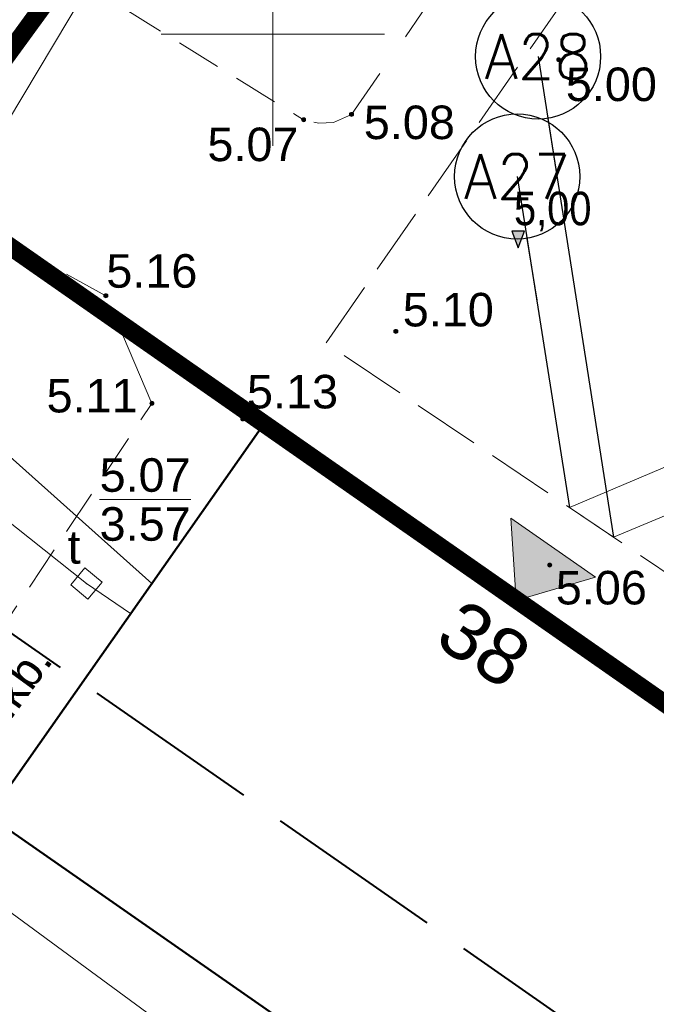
# Model space of a CAD drawing. Extents: x 5477758 to 5478338, y 5918296 to 5918502.
# Tile 24 of 138: x 5477894 to 5477909, y 5918328 to 5918350. Entities that reach past the tile are written whole.
import ezdxf
from ezdxf.enums import TextEntityAlignment as Align

# ---------------------------------------------------------------- set-up
doc = ezdxf.new("R2010")
doc.units = 0
doc.header["$PDSIZE"] = 0.75
for name, pattern in [('budynki akt$0$DASHED', [19.05, 12.7, -6.35]), ('L_0_06', [2, 1.5, -0.5]), ('PRZER2-1', [3, 2, -1]), ('PRZER4-1', [5, 4, -1])]:
    doc.linetypes.add(name, pattern=pattern)
doc.layers.get('0').update_dxf_attribs({"linetype": 'CONTINUOUS', "lineweight": 13})
doc.layers.add('!D_rzędne', color=6, linetype='CONTINUOUS')
for name, color, linetype, lineweight in [('000_wejscia do budynków', 7, 'CONTINUOUS', 0), ('0_podziały zieleni średniowysokiej i nasadzeń niskich', 7, 'CONTINUOUS', 0), ('0_WSPÓŁRZĘDNE_ODNOŚNIKI', 6, 'CONTINUOUS', 15), ('A_GRANICA OPRACOWANIA', 7, 'CONTINUOUS', 0), ('GEPADR_O', 236, 'CONTINUOUS', 18), ('GESBZO', 7, 'CONTINUOUS', 50), ('GSPPRB', 7, 'CONTINUOUS', 20), ('GSSKOD', 7, 'PRZER2-1', 18), ('GSSKOD_O', 7, 'PRZER2-1', 18), ('GULTPR', 30, 'CONTINUOUS', 18), ('GUPIKP', 7, 'CONTINUOUS', 18), ('GUPIWZ', 7, 'CONTINUOUS', 18), ('GUPIWZ_O', 7, 'CONTINUOUS', 18), ('GUPPRZ', 7, 'CONTINUOUS', 18), ('GUPPRZ_O', 7, 'CONTINUOUS', 18), ('OT_Rzedna', 7, 'CONTINUOUS', 18), ('pomiar', 7, 'CONTINUOUS', 18), ('wysokosci', 7, 'CONTINUOUS', 18), ('zakres', 150, 'PRZER4-1', 50)]:
    doc.layers.add(name, color=color, linetype=linetype, lineweight=lineweight)
doc.styles.add('GEO-INFO', font='arial.ttf')
doc.styles.add('pktkecm$0$Punkty', font='simplex.shx', dxfattribs={"width": 0.8, "oblique": 10, "height": 1})
doc.styles.add('pktkecm$0$STANDARD', font='romans')
doc.styles.add('STYL_AUTOMATYCZNY_1', font='micross.ttf')
doc.dimstyles.new('pktkecm$0$ODNOŚNIKI', dxfattribs={"dimtxt": 17.5, "dimasz": 6, "dimexe": 7, "dimexo": 7, "dimgap": 7, "dimtad": 1, "dimtoh": 1, "dimdec": 0, "dimzin": 0, "dimdsep": 46, "dimtxsty": 'pktkecm$0$STANDARD', "dimblk": 'pktkecm$0$_Dot', "dimcen": 8, "dimdle": 7, "dimclrt": 2, "dimadec": 0, "dimazin": 0, "dimtfac": 1, "dimtdec": 0, "dimtofl": 0, "dimtmove": 0, "dimatfit": 3, "dimldrblk": 'pktkecm$0$_DotBlank', "dimfxl": 0, "dimtolj": 1, "dimtzin": 0, "dimarcsym": 0})

# ---------------------------------------------------------------- blocks, each defined once
blk = doc.blocks.new('POINT')
at = {"color": 0}
blk.add_point((0, 0), dxfattribs=at)
blk = doc.blocks.new('KWADRAT_NIEPRZEZR')
at = {"color": 0}
blk.add_lwpolyline([(-0.5, -0.5), (0.5, -0.5), (0.5, 0.5), (-0.5, 0.5)], close=True, dxfattribs=at)
blk = doc.blocks.new('OTRN')
at = {"linetype": 'Continuous', "lineweight": 13}
blk.add_hatch(color=0, dxfattribs=at).paths.add_polyline_path([(0, -0.091, 1), (0, 0.091, 1)])
at = {"color": 0, "linetype": 'Continuous', "lineweight": 13}
blk.add_circle((0, 0), 0.0906, dxfattribs=at)
blk = doc.blocks.new('zw$2EFF')
at = {"lineweight": 18}
blk.add_hatch(color=256, dxfattribs=at).paths.add_polyline_path([(-0.771, 0.963), (0, 0), (0.77, 0.963)])
blk.add_lwpolyline([(-0.771, 0.963), (0.77, 0.963), (0, 0), (-0.771, 0.963)], dxfattribs=at)
blk = doc.blocks.new('G$C78CF4A41')
at = {"layer": '!D_rzędne', "linetype": 'Continuous', "lineweight": 13}
for points in [[(0, 0), (-0.253, 0.31), (-0.324, 0.189)], [(0, 0), (-0.324, 0.189), (-0.394, 0.069)]]:
    blk.add_hatch(color=256, dxfattribs=at).paths.add_polyline_path(points)
blk.add_lwpolyline([(0, 0), (-0.253, 0.31), (-0.394, 0.069), (0, 0)])
blk = doc.blocks.new('pktkecm$0$_Dot')
at = {"color": 0, "linetype": 'ByBlock', "lineweight": -2}
blk.add_line((-0.5, 0), (-1, 0), dxfattribs=at)
at = {"color": 0, "linetype": 'ByBlock', "const_width": 0.5}
blk.add_lwpolyline([(-0.25, 0, 1), (0.25, 0, 1)], format="xyb", close=True, dxfattribs=at)
blk = doc.blocks.new('pktkecm$0$_DotBlank')
at = {"color": 0, "linetype": 'ByBlock', "lineweight": -2}
blk.add_line((-0.5, 0), (-1, 0), dxfattribs=at)
blk.add_circle((0, 0), 0.5, dxfattribs=at)
blk = doc.blocks.new('pktkecm$0$Punkt')
blk.add_point((0, 0))
at = {"style": 'pktkecm$0$STANDARD'}
blk.add_attdef('NR', (0.918, 1.118), '', height=1.75, dxfattribs=at)
at = {"style": 'pktkecm$0$STANDARD', "flags": 1}
for tag, p in [('WSPZ', (0.918, -3.048)), ('DATA', (0.918, -7.215))]:
    blk.add_attdef(tag, p, '', height=2.5, dxfattribs=at)

msp = doc.modelspace()

# ---------------------------------------------------------------- linework, layer by layer
at = {"color": 7, "linetype": 'Continuous', "lineweight": 13, "flags": 128}
for points in [[(5477900, 5918347.5), (5477900, 5918352.5)], [(5477897.5, 5918350), (5477902.5, 5918350)]]:
    msp.add_lwpolyline(points, dxfattribs=at)
at = {"layer": '0_podziały zieleni średniowysokiej i nasadzeń niskich', "lineweight": 0}
for p, q in [((5477906.637, 5918339.414), (5477914.249, 5918342.631)), ((5477914.643, 5918341.711), (5477907.626, 5918338.747)), ((5477907.626, 5918338.747), (5477906.637, 5918339.414))]:
    msp.add_line(p, q, dxfattribs=at)
at = {"layer": 'A_GRANICA OPRACOWANIA', "color": 1, "linetype": 'budynki akt$0$DASHED', "ltscale": 0.1, "const_width": 0.4}
msp.add_lwpolyline([(5477902.984, 5918361.774), (5477916.9, 5918352.076), (5477917.564, 5918351.614), (5477920.33, 5918349.686), (5477925.008, 5918346.426), (5477927.636, 5918344.595), (5477927.224, 5918344.001), (5477929.613, 5918342.342), (5477930.353, 5918341.828), (5477931.84, 5918340.796), (5477932.36, 5918340.435), (5477932.052, 5918338.73), (5477931.779, 5918337.302), (5477931.203, 5918334.286), (5477930.468, 5918330.081), (5477929.362, 5918324.071), (5477927.904, 5918321.69), (5477892.005, 5918346.724), (5477902.984, 5918361.774)], dxfattribs=at)
at = {"layer": 'GESBZO', "color": 7, "linetype": 'Continuous', "lineweight": 50}
for points in [[(5477893.633, 5918332.514), (5477899.789, 5918341.268), (5477935.862, 5918316.151)], [(5477930.083, 5918307.137), (5477893.633, 5918332.514)]]:
    msp.add_lwpolyline(points, dxfattribs=at)
at = {"layer": 'GSPPRB', "color": 7, "linetype": 'Continuous', "lineweight": 20}
for p in [(5477899.789, 5918341.268), (5477897.286, 5918337.71), (5477896.814, 5918337.039)]:
    msp.add_point(p, dxfattribs=at)
at = {"layer": 'GSSKOD', "color": 7, "linetype": 'PRZER2-1', "lineweight": 18, "ltscale": 0.5}
for points in [[(5477877.367, 5918343.138), (5477883.282, 5918345.295), (5477887.771, 5918346.742), (5477890.389, 5918347.155), (5477892.318, 5918347.351), (5477895.358, 5918351.387), (5477900.686, 5918348.087)], [(5477935.861, 5918316.15), (5477899.789, 5918341.268), (5477893.633, 5918332.514), (5477893.905, 5918332.325), (5477890.614, 5918327.638), (5477888.72, 5918328.897), (5477897.292, 5918341.743)]]:
    msp.add_lwpolyline(points, dxfattribs=at)
msp.add_lwpolyline([(5477896.259, 5918344.15, 0.285123), (5477896.259, 5918344.15), (5477894.684, 5918345.013, 0.114605), (5477891.726, 5918345.443), (5477887.801, 5918344.556), (5477878.747, 5918341.814), (5477873.313, 5918339.863), (5477871.031, 5918341.085), (5477877.244, 5918342.922), (5477877.367, 5918343.138)], format="xyb", dxfattribs=at)
at = {"layer": 'GULTPR', "color": 30, "linetype": 'Continuous', "lineweight": 18}
for points in [[(5477904.55, 5918365.6), (5477904.421, 5918365.385), (5477891.28, 5918343.408), (5477891.15, 5918343.19), (5477897.286, 5918337.71)], [(5477883.461, 5918347.533), (5477895.826, 5918337.713), (5477896.814, 5918337.039)], [(5477887.561, 5918335.178), (5477928.691, 5918304.966)]]:
    msp.add_lwpolyline(points, dxfattribs=at)
at = {"layer": 'GUPPRZ_O', "color": 30, "linetype": 'Continuous', "lineweight": 9, "flags": 128}
msp.add_lwpolyline([(5477896.12, 5918339.592), (5477898.159, 5918339.592)], dxfattribs=at)
at = {"layer": 'pomiar', "linetype": 'PRZER2-1', "lineweight": 13, "flags": 128}
for points in [[(5477915.983, 5918368.908), (5477903.336, 5918350.476), (5477901.759, 5918348.207), (5477901.353, 5918348.025), (5477901.03, 5918348.011), (5477900.686, 5918348.087), (5477900.686, 5918348.087)], [(5477897.292, 5918341.743), (5477897.292, 5918341.743), (5477896.259, 5918344.15), (5477896.259, 5918344.15)]]:
    msp.add_lwpolyline(points, dxfattribs=at)
at = {"layer": 'pomiar', "linetype": 'L_0_06', "lineweight": 13, "flags": 128}
msp.add_lwpolyline([(5477929.362, 5918324.071), (5477901.191, 5918343.092), (5477909.863, 5918355.582)], dxfattribs=at)
at = {"layer": 'zakres', "linetype": 'PRZER4-1', "lineweight": 40}
msp.add_lwpolyline([(5477963.54, 5918377.848), (5477941.504, 5918392.244), (5477979.546, 5918459.295), (5477938.033, 5918482.848), (5477904.167, 5918427.813), (5477915.775, 5918420.837), (5477872.982, 5918351.171), (5477887.852, 5918340.978), (5477923.836, 5918315.921)], close=True, dxfattribs=at)

# ---------------------------------------------------------------- block references
at = {"layer": '!D_rzędne', "rotation": 300.2967899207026}
msp.add_blockref('G$C78CF4A41', (5477905.49, 5918345.221), dxfattribs=at)
at = {"layer": '000_wejscia do budynków', "lineweight": 0, "xscale": -1.5, "yscale": 1.5, "zscale": 1.5, "rotation": 325.048567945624}
msp.add_blockref('zw$2EFF', (5477905.444, 5918337.33), dxfattribs=at)
at = {"layer": '0_WSPÓŁRZĘDNE_ODNOŚNIKI', "lineweight": -3}
ref = msp.add_blockref('pktkecm$0$Punkt', (5477907.626, 5918338.747), dxfattribs=dict(at, xscale=1.200000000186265))
ref.add_attrib('PUNKT', 'A28', dxfattribs={"layer": '0', "height": 1, "style": 'pktkecm$0$Punkty', "oblique": 0.0012, "width": 0.96}).set_placement((5477905.937, 5918349.501), align=Align.MIDDLE_CENTER)
ref = msp.add_blockref('pktkecm$0$Punkt', (5477906.637, 5918339.414), dxfattribs=dict(at, xscale=1.200000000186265))
ref.add_attrib('PUNKT', 'A27', dxfattribs={"layer": '0', "height": 1, "style": 'pktkecm$0$Punkty', "oblique": 0.0012, "width": 0.96}).set_placement((5477905.469, 5918346.817), align=Align.MIDDLE_CENTER)
at = {"layer": 'GUPIKP', "color": 30, "lineweight": 18, "xscale": 0.5, "yscale": 0.5}
msp.add_blockref('POINT', (5477895.826, 5918337.713), dxfattribs=at)
at = {"layer": 'GUPIWZ', "color": 7, "lineweight": 18, "xscale": 0.5, "yscale": 0.5, "rotation": 320.3212898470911}
msp.add_blockref('KWADRAT_NIEPRZEZR', (5477895.826, 5918337.713), dxfattribs=at)
at = {"layer": 'GUPPRZ', "color": 30, "lineweight": 18}
msp.add_blockref('POINT', (5477895.826, 5918337.713), dxfattribs=at)
at = {"layer": 'OT_Rzedna', "color": 7, "linetype": 'Continuous', "xscale": 0.5, "yscale": 0.5, "zscale": 0.5}
for p in [(5477906.399, 5918349.43), (5477901.759, 5918348.207), (5477900.686, 5918348.087), (5477896.259, 5918344.15), (5477902.752, 5918343.353), (5477897.292, 5918341.743), (5477899.325, 5918341.394), (5477906.197, 5918338.126)]:
    msp.add_blockref('OTRN', p, dxfattribs=at)

# ---------------------------------------------------------------- texts
at = {"layer": '!D_rzędne', "linetype": 'Continuous', "lineweight": 13, "style": 'STYL_AUTOMATYCZNY_1', "width": 0.85}
msp.add_text('5,00', height=0.75, rotation=359.9511, dxfattribs=at).set_placement((5477905.398, 5918345.728))
at = {"layer": 'GEPADR_O', "color": 236, "linetype": 'Continuous', "lineweight": 0, "style": 'GEO-INFO'}
msp.add_text('38', height=1.25, rotation=326.69, dxfattribs=at).set_placement((5477904.264, 5918337.42), align=Align.TOP_LEFT)
at = {"layer": 'GSSKOD_O', "color": 7, "linetype": 'Continuous', "lineweight": 0, "style": 'GEO-INFO'}
msp.add_text('ch.kb.', height=0.75, rotation=54.0276, dxfattribs=at).set_placement((5477893.966, 5918335.089), align=Align.MIDDLE)
at = {"layer": 'GUPIWZ_O', "color": 7, "linetype": 'Continuous', "lineweight": 0, "style": 'GEO-INFO'}
msp.add_text('t', height=0.75, dxfattribs=at).set_placement((5477895.693, 5918338.156), align=Align.RIGHT)
at = {"layer": 'GUPPRZ_O', "color": 30, "linetype": 'Continuous', "lineweight": 0, "style": 'GEO-INFO'}
for s, p in [('5.07', (5477896.12, 5918339.765)), ('3.57', (5477896.12, 5918338.67))]:
    msp.add_text(s, height=0.75, dxfattribs=at).set_placement(p)
at = {"layer": 'wysokosci', "color": 7, "style": 'GEO-INFO'}
for s, p in [('5.00', (5477906.558, 5918349.255)), ('5.08', (5477902.035, 5918348.404)), ('5.07', (5477898.534, 5918347.911)), ('5.16', (5477896.27, 5918345.08)), ('5.10', (5477902.907, 5918344.214)), ('5.11', (5477894.933, 5918342.29)), ('5.13', (5477899.42, 5918342.38)), ('5.06', (5477906.333, 5918337.995))]:
    msp.add_text(s, height=0.75, dxfattribs=at).set_placement(p, align=Align.TOP_LEFT)

# ---------------------------------------------------------------- leaders
at = {"layer": '0_WSPÓŁRZĘDNE_ODNOŚNIKI', "lineweight": -3}
for points in [[(5477905.937, 5918349.501), (5477907.626, 5918338.747)], [(5477905.469, 5918346.817), (5477906.637, 5918339.414)]]:
    msp.add_leader(points, dimstyle='pktkecm$0$ODNOŚNIKI', override={"dimasz": 2.8}, dxfattribs=at)

doc.saveas('drawing.dxf')
